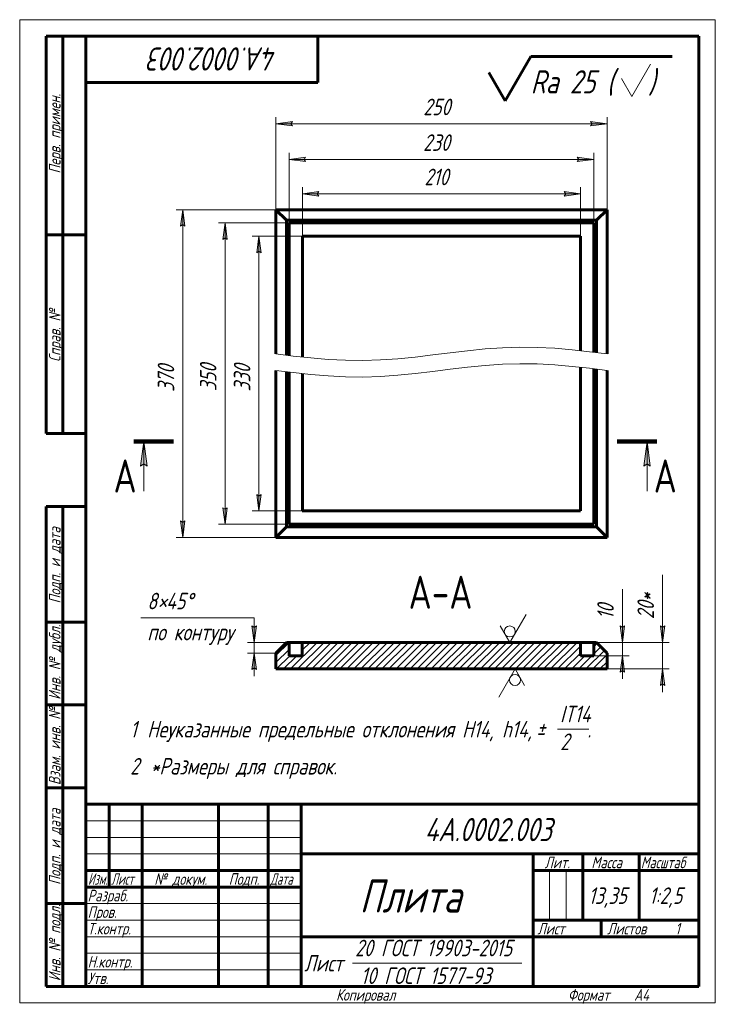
# Model space of a CAD drawing. Header units: millimetres. Extents: x 0 to 210, y 0 to 297.
import ezdxf

# ---------------------------------------------------------------- set-up
doc = ezdxf.new("R2010")
doc.units = ezdxf.units.MM
for name, pattern in [('K5LT_BASIC', [0]), ('K5LT_REINFORCED', [0]), ('K5LT_THIN', [0]), ('K5LT_THIN_INCLUDED_TO_HATCHING', [0])]:
    doc.linetypes.add(name, pattern=pattern)
doc.layers.add('Системный слой', color=7, linetype='Continuous')
doc.layers.add('Системный слой (1)', color=7, linetype='Continuous', true_color=0x6c6c6c)
doc.styles.add('KDIMTEXTSTYLE', font='GOST_AU.SHX', dxfattribs={"width": 0.96, "oblique": 15, "height": 5})
doc.styles.add('KTEXTSTYLE', font='GOST_AU.SHX', dxfattribs={"width": 0.96, "height": 5})
doc.dimstyles.new('KDIMSTYLE (0.40)', dxfattribs={"dimtxt": 5, "dimasz": 1, "dimexe": 2, "dimexo": 0, "dimgap": 1, "dimtad": 1, "dimlfac": 2.5, "dimtxsty": 'KDIMTEXTSTYLE', "dimsah": 1, "dimcen": 0, "dimdle": 1, "dimadec": 0, "dimazin": 0, "dimtfac": 0.667, "dimtmove": 0, "dimatfit": 3, "dimfxl": 1, "dimtvp": 1, "dimtolj": 1, "dimtzin": 0, "dimarcsym": 0})

# ---------------------------------------------------------------- blocks, each defined once
blk = doc.blocks.new('U0')
at = {"layer": 'Системный слой (1)', "color": 150, "linetype": 'K5LT_BASIC', "lineweight": 60, "true_color": 0x0080ff}
for p, q in [((174.13, 196.46), (174.13, 236.4)), ((174.13, 143.8), (174.13, 191.46))]:
    blk.add_line(p, q, dxfattribs=at)
blk = doc.blocks.new('U1')
at = {"layer": 'Системный слой (1)', "color": 150, "linetype": 'K5LT_BASIC', "lineweight": 60, "true_color": 0x0080ff}
for p, q in [((177.33, 239.6), (177.33, 196.06)), ((177.33, 191.06), (177.33, 140.6))]:
    blk.add_line(p, q, dxfattribs=at)
blk = doc.blocks.new('U2')
at = {"layer": 'Системный слой (1)', "color": 150, "linetype": 'K5LT_BASIC', "lineweight": 60, "true_color": 0x0080ff}
for p, q in [((169.33, 197.01), (169.33, 231.6)), ((169.33, 148.6), (169.33, 192.01))]:
    blk.add_line(p, q, dxfattribs=at)
blk = doc.blocks.new('U3')
at = {"layer": 'Системный слой (1)', "color": 150, "linetype": 'K5LT_BASIC', "lineweight": 60, "true_color": 0x0080ff}
for p, q in [((77.33, 196.06), (77.33, 239.6)), ((77.33, 140.6), (77.33, 191.06))]:
    blk.add_line(p, q, dxfattribs=at)
blk = doc.blocks.new('U4')
at = {"layer": 'Системный слой (1)', "color": 150, "linetype": 'K5LT_BASIC', "lineweight": 60, "true_color": 0x0080ff}
for p, q in [((173.33, 196.56), (173.33, 235.6)), ((173.33, 144.6), (173.33, 191.56))]:
    blk.add_line(p, q, dxfattribs=at)
blk = doc.blocks.new('U5')
at = {"layer": 'Системный слой (1)', "color": 150, "linetype": 'K5LT_BASIC', "lineweight": 60, "true_color": 0x0080ff}
for p, q in [((81.33, 235.6), (81.33, 195.57)), ((81.33, 190.57), (81.33, 144.6))]:
    blk.add_line(p, q, dxfattribs=at)
blk = doc.blocks.new('U6')
at = {"layer": 'Системный слой (1)', "color": 150, "linetype": 'K5LT_BASIC', "lineweight": 60, "true_color": 0x0080ff}
for p, q in [((80.53, 236.4), (80.53, 195.67)), ((80.53, 190.67), (80.53, 143.8))]:
    blk.add_line(p, q, dxfattribs=at)
blk = doc.blocks.new('U7')
at = {"layer": 'Системный слой (1)', "color": 150, "linetype": 'K5LT_BASIC', "lineweight": 60, "true_color": 0x0080ff}
for p, q in [((85.33, 231.6), (85.33, 195.11)), ((85.33, 190.11), (85.33, 148.6))]:
    blk.add_line(p, q, dxfattribs=at)
blk = doc.blocks.new('D0')
at = {"layer": 'Системный слой (1)'}
for points in [[(62.65, 230.6), (61.99, 235.6), (61.33, 230.6), (61.99, 231.1)], [(61.99, 144.6), (62.65, 149.6), (61.99, 149.1), (61.33, 149.6)]]:
    blk.add_hatch(color=7, dxfattribs=at).paths.add_polyline_path(points)
at = {"layer": 'Системный слой (1)', "color": 7, "linetype": 'K5LT_THIN', "lineweight": 18}
for p, q in [((81.33, 235.6), (59.99, 235.6)), ((61.33, 230.6), (61.99, 235.6)), ((61.99, 235.6), (62.65, 230.6)), ((61.99, 231.1), (61.33, 230.6)), ((62.65, 230.6), (61.99, 231.1)), ((61.99, 144.6), (61.33, 149.6)), ((61.33, 149.6), (61.99, 149.1)), ((61.99, 149.1), (62.65, 149.6)), ((62.65, 149.6), (61.99, 144.6)), ((81.33, 144.6), (59.99, 144.6))]:
    blk.add_line(p, q, dxfattribs=at)
blk.add_wipeout([(60.99, 184.76), (53.61, 184.76), (53.61, 195.01), (60.99, 195.01)]).dxf.layer = 'Системный слой (1)'
blk.add_line((61.99, 235.6), (61.99, 144.6), dxfattribs=at)
at = {"layer": 'Системный слой (1)', "color": 7, "insert": (54.41, 184.76), "char_height": 5, "attachment_point": 1, "rotation": 90, "style": 'KTEXTSTYLE'}
blk.add_mtext('\\H5.0;\\W1.000;\\Q15;\\Q15;\\W0.965;350', dxfattribs=at)
blk = doc.blocks.new('KDIMARROW_01')
at = {"layer": 'Системный слой'}
blk.add_hatch(color=0, dxfattribs=at).paths.add_polyline_path([(-5, -0.66), (0, 0), (-5, 0.66), (-4.5, 0)])
at = {"layer": 'Системный слой', "color": 0, "linetype": 'K5LT_THIN', "lineweight": 18}
for p, q in [((-4.5, 0), (-5, 0.66)), ((-5, 0.66), (0, 0)), ((0, 0), (-5, -0.66)), ((-5, -0.66), (-4.5, 0)), ((0, 0), (-1, 0))]:
    blk.add_line(p, q, dxfattribs=at)
blk = doc.blocks.new('D1')
at = {"layer": 'Системный слой (1)'}
for points in [[(72.89, 226.6), (72.23, 231.6), (71.58, 226.6), (72.23, 227.1)], [(72.23, 148.6), (72.89, 153.6), (72.23, 153.1), (71.58, 153.6)]]:
    blk.add_hatch(color=7, dxfattribs=at).paths.add_polyline_path(points)
at = {"layer": 'Системный слой (1)', "color": 7, "linetype": 'K5LT_THIN', "lineweight": 18}
for p, q in [((85.33, 231.6), (70.23, 231.6)), ((71.58, 226.6), (72.23, 231.6)), ((72.23, 231.6), (72.89, 226.6)), ((72.23, 227.1), (71.58, 226.6)), ((72.89, 226.6), (72.23, 227.1)), ((72.23, 148.6), (71.58, 153.6)), ((71.58, 153.6), (72.23, 153.1)), ((72.23, 153.1), (72.89, 153.6)), ((72.89, 153.6), (72.23, 148.6)), ((85.33, 148.6), (70.23, 148.6))]:
    blk.add_line(p, q, dxfattribs=at)
blk.add_wipeout([(71.23, 184.69), (63.85, 184.69), (63.85, 195.07), (71.23, 195.07)]).dxf.layer = 'Системный слой (1)'
blk.add_line((72.23, 231.6), (72.23, 148.6), dxfattribs=at)
at = {"layer": 'Системный слой (1)', "color": 7, "insert": (64.65, 184.69), "char_height": 5, "attachment_point": 1, "rotation": 90, "style": 'KTEXTSTYLE'}
blk.add_mtext('\\H5.0;\\W1.000;\\Q15;\\Q15;\\W0.965;330', dxfattribs=at)
blk = doc.blocks.new('D2')
at = {"layer": 'Системный слой (1)'}
for points in [[(49.9, 234.6), (49.25, 239.6), (48.59, 234.6), (49.25, 235.1)], [(49.25, 140.6), (49.9, 145.6), (49.25, 145.1), (48.59, 145.6)]]:
    blk.add_hatch(color=7, dxfattribs=at).paths.add_polyline_path(points)
at = {"layer": 'Системный слой (1)', "color": 7, "linetype": 'K5LT_THIN', "lineweight": 18}
for p, q in [((77.33, 239.6), (47.25, 239.6)), ((48.59, 234.6), (49.25, 239.6)), ((49.25, 239.6), (49.9, 234.6)), ((49.25, 235.1), (48.59, 234.6)), ((49.9, 234.6), (49.25, 235.1)), ((49.25, 140.6), (48.59, 145.6)), ((48.59, 145.6), (49.25, 145.1)), ((49.25, 145.1), (49.9, 145.6)), ((49.9, 145.6), (49.25, 140.6)), ((77.33, 140.6), (47.25, 140.6))]:
    blk.add_line(p, q, dxfattribs=at)
blk.add_wipeout([(48.25, 184.56), (40.86, 184.56), (40.86, 195.2), (48.25, 195.2)]).dxf.layer = 'Системный слой (1)'
blk.add_line((49.25, 140.6), (49.25, 239.6), dxfattribs=at)
at = {"layer": 'Системный слой (1)', "color": 7, "insert": (41.66, 184.56), "char_height": 5, "attachment_point": 1, "rotation": 90, "style": 'KTEXTSTYLE'}
blk.add_mtext('\\H5.0;\\W1.000;\\Q15;\\Q15;\\W0.965;370', dxfattribs=at)
blk = doc.blocks.new('D3')
at = {"layer": 'Системный слой (1)'}
for points in [[(90.33, 243.74), (89.83, 244.4), (90.33, 245.06), (85.33, 244.4)], [(164.33, 243.74), (169.33, 244.4), (164.33, 245.06), (164.83, 244.4)]]:
    blk.add_hatch(color=7, dxfattribs=at).paths.add_polyline_path(points)
at = {"layer": 'Системный слой (1)', "color": 7, "linetype": 'K5LT_THIN', "lineweight": 18}
for p, q in [((85.33, 231.6), (85.33, 246.4)), ((85.33, 244.4), (90.33, 245.06)), ((90.33, 243.74), (85.33, 244.4)), ((90.33, 245.06), (89.83, 244.4)), ((89.83, 244.4), (90.33, 243.74)), ((164.83, 244.4), (164.33, 245.06)), ((164.33, 245.06), (169.33, 244.4)), ((169.33, 244.4), (164.33, 243.74)), ((164.33, 243.74), (164.83, 244.4)), ((169.33, 231.6), (169.33, 246.4))]:
    blk.add_line(p, q, dxfattribs=at)
blk.add_wipeout([(122.18, 245.4), (122.18, 252.78), (132.06, 252.78), (132.06, 245.4)]).dxf.layer = 'Системный слой (1)'
blk.add_line((85.33, 244.4), (169.33, 244.4), dxfattribs=at)
at = {"layer": 'Системный слой (1)', "color": 7, "insert": (122.18, 251.99), "char_height": 5, "attachment_point": 1, "style": 'KTEXTSTYLE'}
blk.add_mtext('\\H5.0;\\W1.000;\\Q15;\\Q15;\\W0.965;210', dxfattribs=at)
blk = doc.blocks.new('D4')
at = {"layer": 'Системный слой (1)'}
for points in [[(85.83, 254.79), (86.33, 255.44), (81.33, 254.79), (86.33, 254.13)], [(168.33, 254.13), (173.33, 254.79), (168.33, 255.44), (168.83, 254.79)]]:
    blk.add_hatch(color=7, dxfattribs=at).paths.add_polyline_path(points)
at = {"layer": 'Системный слой (1)', "color": 7, "linetype": 'K5LT_THIN', "lineweight": 18}
for p, q in [((81.33, 235.6), (81.33, 256.79)), ((173.33, 235.6), (173.33, 256.79)), ((81.33, 254.79), (86.33, 255.44)), ((86.33, 254.13), (81.33, 254.79)), ((86.33, 255.44), (85.83, 254.79)), ((85.83, 254.79), (86.33, 254.13)), ((168.83, 254.79), (168.33, 255.44)), ((168.33, 255.44), (173.33, 254.79)), ((173.33, 254.79), (168.33, 254.13)), ((168.33, 254.13), (168.83, 254.79))]:
    blk.add_line(p, q, dxfattribs=at)
blk.add_wipeout([(121.79, 255.79), (121.79, 263.17), (132.42, 263.17), (132.42, 255.79)]).dxf.layer = 'Системный слой (1)'
blk.add_line((81.33, 254.79), (173.33, 254.79), dxfattribs=at)
at = {"layer": 'Системный слой (1)', "color": 7, "insert": (121.79, 262.37), "char_height": 5, "attachment_point": 1, "style": 'KTEXTSTYLE'}
blk.add_mtext('\\H5.0;\\W1.000;\\Q15;\\Q15;\\W0.965;230', dxfattribs=at)
blk = doc.blocks.new('D5')
at = {"layer": 'Системный слой (1)'}
for points in [[(81.83, 265.55), (82.33, 266.21), (77.33, 265.55), (82.33, 264.89)], [(177.33, 265.55), (172.33, 266.21), (172.83, 265.55), (172.33, 264.89)]]:
    blk.add_hatch(color=7, dxfattribs=at).paths.add_polyline_path(points)
at = {"layer": 'Системный слой (1)', "color": 7, "linetype": 'K5LT_THIN', "lineweight": 18}
for p, q in [((77.33, 239.6), (77.33, 267.55)), ((77.33, 265.55), (82.33, 266.21)), ((82.33, 264.89), (77.33, 265.55)), ((82.33, 266.21), (81.83, 265.55)), ((81.83, 265.55), (82.33, 264.89)), ((172.83, 265.55), (172.33, 266.21)), ((172.33, 266.21), (177.33, 265.55)), ((177.33, 265.55), (172.33, 264.89)), ((172.33, 264.89), (172.83, 265.55)), ((177.33, 239.6), (177.33, 267.55))]:
    blk.add_line(p, q, dxfattribs=at)
blk.add_wipeout([(121.85, 266.55), (121.85, 273.93), (132.36, 273.93), (132.36, 266.55)]).dxf.layer = 'Системный слой (1)'
blk.add_line((77.33, 265.55), (177.33, 265.55), dxfattribs=at)
at = {"layer": 'Системный слой (1)', "color": 7, "insert": (121.85, 273.14), "char_height": 5, "attachment_point": 1, "style": 'KTEXTSTYLE'}
blk.add_mtext('\\H5.0;\\W1.000;\\Q15;\\Q15;\\W0.965;250', dxfattribs=at)
blk = doc.blocks.new('U8')
at = {"layer": 'Системный слой (1)'}
for points in [[(38.45, 162.12), (37.47, 169.62), (36.48, 162.12), (37.47, 162.87)], [(190.37, 162.12), (189.39, 169.62), (188.4, 162.12), (189.39, 162.87)]]:
    blk.add_hatch(color=7, dxfattribs=at).paths.add_polyline_path(points)
at = {"layer": 'Системный слой (1)', "color": 134, "linetype": 'K5LT_REINFORCED', "lineweight": 100, "true_color": 0x009696}
for p, q in [((46.47, 169.62), (34.47, 169.62)), ((192.39, 169.62), (180.39, 169.62))]:
    blk.add_line(p, q, dxfattribs=at)
at = {"layer": 'Системный слой (1)', "color": 7, "linetype": 'K5LT_THIN', "lineweight": 18}
for p, q in [((36.48, 162.12), (37.47, 169.62)), ((37.47, 169.62), (38.45, 162.12)), ((37.47, 154.62), (37.47, 169.62)), ((188.4, 162.12), (189.39, 169.62)), ((189.39, 169.62), (190.37, 162.12)), ((189.39, 154.62), (189.39, 169.62)), ((37.47, 162.87), (36.48, 162.12)), ((38.45, 162.12), (37.47, 162.87)), ((189.39, 162.87), (188.4, 162.12)), ((190.37, 162.12), (189.39, 162.87))]:
    blk.add_line(p, q, dxfattribs=at)
at = {"layer": 'Системный слой (1)', "color": 7, "char_height": 10, "attachment_point": 1, "style": 'KTEXTSTYLE'}
for insert in [(28.32, 164.17), (191.39, 164.17)]:
    blk.add_mtext('\\H5.0;\\W1.000;\\Q15;\\Q0;\\W0.965;\\H10.00;{\\c16711680;А}', dxfattribs=dict(at, insert=insert))
blk = doc.blocks.new('U9')
at = {"layer": 'Системный слой (1)', "color": 7, "linetype": 'K5LT_THIN_INCLUDED_TO_HATCHING', "lineweight": 18}
for p, q in [((77.33, 191.06), (82.59, 190.41)), ((82.59, 190.41), (87.85, 189.84)), ((119.43, 190.11), (124.69, 190.73)), ((124.69, 190.73), (129.96, 191.39)), ((129.96, 191.39), (135.22, 192.02)), ((135.22, 192.02), (140.48, 192.54)), ((140.48, 192.54), (145.75, 192.9)), ((145.75, 192.9), (151.01, 193.06)), ((151.01, 193.06), (156.27, 193)), ((156.27, 193), (161.54, 192.74)), ((161.54, 192.74), (166.8, 192.29)), ((166.8, 192.29), (172.06, 191.71)), ((172.06, 191.71), (177.33, 191.06)), ((87.85, 189.84), (93.12, 189.39)), ((93.12, 189.39), (98.38, 189.13)), ((98.38, 189.13), (103.64, 189.07)), ((103.64, 189.07), (108.9, 189.23)), ((108.9, 189.23), (114.17, 189.59)), ((114.17, 189.59), (119.43, 190.11))]:
    blk.add_line(p, q, dxfattribs=at)
blk = doc.blocks.new('U10')
at = {"layer": 'Системный слой (1)', "color": 7, "linetype": 'K5LT_THIN_INCLUDED_TO_HATCHING', "lineweight": 18}
for p, q in [((129.96, 196.39), (124.69, 195.73)), ((135.22, 197.02), (129.96, 196.39)), ((140.48, 197.54), (135.22, 197.02)), ((145.75, 197.9), (140.48, 197.54)), ((151.01, 198.06), (145.75, 197.9)), ((156.27, 198), (151.01, 198.06)), ((161.54, 197.74), (156.27, 198)), ((166.8, 197.29), (161.54, 197.74)), ((172.06, 196.71), (166.8, 197.29)), ((177.33, 196.06), (172.06, 196.71)), ((82.59, 195.41), (77.33, 196.06)), ((87.85, 194.84), (82.59, 195.41)), ((93.12, 194.39), (87.85, 194.84)), ((98.38, 194.13), (93.12, 194.39)), ((103.64, 194.07), (98.38, 194.13)), ((108.9, 194.23), (103.64, 194.07)), ((114.17, 194.59), (108.9, 194.23)), ((119.43, 195.11), (114.17, 194.59)), ((124.69, 195.73), (119.43, 195.11))]:
    blk.add_line(p, q, dxfattribs=at)
blk = doc.blocks.new('U11')
at = {"layer": 'Системный слой (1)', "color": 150, "linetype": 'K5LT_BASIC', "lineweight": 60, "true_color": 0x0080ff}
for p, q in [((85.33, 108.88), (81.33, 108.88)), ((173.33, 108.88), (169.33, 108.88))]:
    blk.add_line(p, q, dxfattribs=at)
blk = doc.blocks.new('D6')
at = {"layer": 'Системный слой (1)'}
for points in [[(181.96, 108.88), (182.62, 113.88), (181.96, 113.38), (181.3, 113.88)], [(182.62, 99.88), (181.96, 104.88), (181.3, 99.88), (181.96, 100.38)]]:
    blk.add_hatch(color=7, dxfattribs=at).paths.add_polyline_path(points)
at = {"layer": 'Системный слой (1)', "color": 7, "linetype": 'K5LT_THIN', "lineweight": 18}
for p, q in [((181.96, 113.38), (181.3, 113.88)), ((181.3, 113.88), (181.96, 108.88)), ((181.96, 108.88), (182.62, 113.88)), ((182.62, 113.88), (181.96, 113.38)), ((181.96, 108.88), (181.96, 113.88)), ((169.33, 108.88), (183.96, 108.88)), ((181.96, 108.88), (181.96, 104.88)), ((173.33, 104.88), (183.96, 104.88)), ((181.96, 104.88), (181.3, 99.88)), ((182.62, 99.88), (181.96, 104.88)), ((181.96, 104.88), (181.96, 97.88)), ((181.3, 99.88), (181.96, 100.38)), ((181.96, 100.38), (182.62, 99.88))]:
    blk.add_line(p, q, dxfattribs=at)
blk.add_wipeout([(180.96, 115.88), (173.58, 115.88), (173.58, 122.71), (180.96, 122.71)]).dxf.layer = 'Системный слой (1)'
for p, q in [((181.96, 113.88), (181.96, 124.99)), ((181.96, 108.88), (181.96, 115.88))]:
    blk.add_line(p, q, dxfattribs=at)
at = {"layer": 'Системный слой (1)', "color": 7, "insert": (174.37, 115.88), "char_height": 5, "attachment_point": 1, "rotation": 90, "style": 'KTEXTSTYLE'}
blk.add_mtext('\\H5.0;\\W1.000;\\Q15;\\Q15;\\W0.965;10', dxfattribs=at)
blk = doc.blocks.new('D7')
at = {"layer": 'Системный слой (1)'}
for points in [[(70.79, 108.88), (71.45, 113.88), (70.79, 113.38), (70.13, 113.88)], [(71.45, 100.68), (70.79, 105.68), (70.13, 100.68), (70.79, 101.18)]]:
    blk.add_hatch(color=7, dxfattribs=at).paths.add_polyline_path(points)
at = {"layer": 'Системный слой (1)', "color": 7, "linetype": 'K5LT_THIN', "lineweight": 18}
for p, q in [((70.79, 108.88), (70.79, 116.31)), ((70.79, 113.38), (70.13, 113.88)), ((70.13, 113.88), (70.79, 108.88)), ((70.79, 108.88), (70.79, 115.88)), ((70.79, 108.88), (71.45, 113.88)), ((71.45, 113.88), (70.79, 113.38)), ((70.79, 108.88), (70.79, 105.68)), ((77.33, 105.68), (68.79, 105.68)), ((70.79, 105.68), (70.13, 100.68)), ((71.45, 100.68), (70.79, 105.68)), ((70.79, 105.68), (70.79, 98.68)), ((70.13, 100.68), (70.79, 101.18)), ((70.79, 101.18), (71.45, 100.68))]:
    blk.add_line(p, q, dxfattribs=at)
blk.add_wipeout([(38.52, 107.92), (38.52, 124.69), (67.58, 124.69), (67.58, 107.92)]).dxf.layer = 'Системный слой (1)'
for p, q in [((70.79, 116.31), (36.52, 116.31)), ((81.33, 108.88), (68.79, 108.88))]:
    blk.add_line(p, q, dxfattribs=at)
at = {"layer": 'Системный слой (1)', "color": 7, "char_height": 5, "attachment_point": 1, "style": 'KTEXTSTYLE'}
for s, insert in [('\\H5.0;\\W1.000;\\Q15;\\Q15;\\W0.965;8', (38.52, 123.89)), ('\\H5.0;\\W1.000;\\Q15;\\Q15;\\W0.965;×', (41.7, 123.89)), ('\\H5.0;\\W1.000;\\Q15;\\Q15;\\W0.965;45', (44.21, 123.89)), ('\\H5.0;\\W1.000;\\Q15;\\Q15;\\W0.965;°', (50.03, 123.89)), ('\\H5.0;\\W1.000;\\Q15;\\Q15;\\W0.965;по контуру', (38.52, 114.51))]:
    blk.add_mtext(s, dxfattribs=dict(at, insert=insert))
blk = doc.blocks.new('D8')
at = {"layer": 'Системный слой (1)'}
for points in [[(194.08, 108.88), (194.74, 113.88), (194.08, 113.38), (193.43, 113.88)], [(194.74, 95.88), (194.08, 100.88), (193.43, 95.88), (194.08, 96.38)]]:
    blk.add_hatch(color=7, dxfattribs=at).paths.add_polyline_path(points)
at = {"layer": 'Системный слой (1)', "color": 7, "linetype": 'K5LT_THIN', "lineweight": 18}
for p, q in [((194.08, 113.38), (193.43, 113.88)), ((193.43, 113.88), (194.08, 108.88)), ((194.08, 108.88), (194.74, 113.88)), ((194.74, 113.88), (194.08, 113.38)), ((194.08, 108.88), (194.08, 113.88)), ((169.33, 108.88), (196.08, 108.88)), ((194.08, 108.88), (194.08, 100.88)), ((177.33, 100.88), (196.08, 100.88)), ((194.08, 100.88), (193.43, 95.88)), ((194.74, 95.88), (194.08, 100.88)), ((194.08, 100.88), (194.08, 93.88)), ((193.43, 95.88), (194.08, 96.38)), ((194.08, 96.38), (194.74, 95.88))]:
    blk.add_line(p, q, dxfattribs=at)
blk.add_wipeout([(193.08, 115.92), (185.7, 115.92), (185.7, 126.81), (193.08, 126.81)]).dxf.layer = 'Системный слой (1)'
for p, q in [((194.08, 113.92), (194.08, 129.27)), ((194.08, 108.88), (194.08, 115.88))]:
    blk.add_line(p, q, dxfattribs=at)
at = {"layer": 'Системный слой (1)', "color": 7, "insert": (186.5, 115.92), "char_height": 5, "attachment_point": 1, "rotation": 90, "style": 'KTEXTSTYLE'}
blk.add_mtext('\\H5.0;\\W1.000;\\Q15;\\Q15;\\W0.965;20*', dxfattribs=at)
blk = doc.blocks.new('U12')
at = {"layer": 'Системный слой (1)', "color": 7, "linetype": 'K5LT_THIN', "lineweight": 18}
for p, q in [((147.96, 108.88), (152.87, 117.38)), ((145.07, 113.88), (147.96, 108.88))]:
    blk.add_line(p, q, dxfattribs=at)
blk.add_arc((147.96, 112.21), 1.67, 0, 360, dxfattribs=at)
blk = doc.blocks.new('U13')
at = {"layer": 'Системный слой (1)', "color": 7, "linetype": 'K5LT_THIN', "lineweight": 18}
for p, q in [((149.55, 100.88), (144.64, 92.38)), ((152.44, 95.88), (149.55, 100.88))]:
    blk.add_line(p, q, dxfattribs=at)
blk.add_arc((149.55, 97.55), 1.67, 0, 360, dxfattribs=at)
blk = doc.blocks.new('U14')
at = {"color": 7, "linetype": 'K5LT_THIN', "lineweight": 18}
for p, q in [((0, 0), (0, 297)), ((0, 297), (210, 297)), ((210, 297), (210, 0)), ((20, 55), (85, 55)), ((20, 50), (85, 50)), ((20, 45), (85, 45)), ((159.96, 25), (159.96, 40)), ((164.98, 25), (164.98, 40)), ((20, 30), (85, 30)), ((20, 25), (85, 25)), ((20, 20), (85, 20)), ((20, 15), (85, 15)), ((100.5, 12), (151.56, 12)), ((20, 10), (85, 10)), ((210, 0), (0, 0))]:
    blk.add_line(p, q, dxfattribs=at)
at = {"color": 150, "linetype": 'K5LT_BASIC', "lineweight": 60, "true_color": 0x0080ff}
for p, q in [((8, 172), (8, 292)), ((20, 292), (8, 292)), ((13, 172), (13, 292)), ((20, 5), (20, 292)), ((20, 292), (205, 292)), ((90, 292), (90, 278)), ((205, 292), (205, 5)), ((90, 278), (20, 278)), ((20, 232), (8, 232)), ((20, 172), (8, 172)), ((8, 5), (8, 150)), ((20, 150), (8, 150)), ((13, 5), (13, 150)), ((20, 115), (8, 115)), ((20, 90), (8, 90)), ((20, 65), (8, 65)), ((20, 60), (205, 60)), ((20, 5), (20, 60)), ((27, 35), (27, 60)), ((37, 5), (37, 60)), ((60, 5), (60, 60)), ((75, 5), (75, 60)), ((85, 5), (85, 60)), ((85, 45), (205, 45)), ((155, 5), (155, 45)), ((170, 25), (170, 45)), ((187, 25), (187, 45)), ((20, 40), (85, 40)), ((155, 40), (170, 40)), ((170, 40), (205, 40)), ((20, 35), (85, 35)), ((20, 30), (8, 30)), ((155, 25), (205, 25)), ((175.57, 20), (175.57, 25)), ((85, 20), (155, 20)), ((155, 20), (205, 20)), ((20, 5), (8, 5)), ((205, 5), (20, 5))]:
    blk.add_line(p, q, dxfattribs=at)
at = {"color": 7, "attachment_point": 1, "style": 'KTEXTSTYLE'}
for s, insert, char_height, rotation in [('\\H5.0;\\W1.000;\\Q15;\\Q15;\\W0.965;\\H7.00;4А.0002.003', (77.76, 281.64), 7, 180), ('\\H5.0;\\W1.000;\\Q15;\\Q15;\\W0.965;\\H3.50;Перв. примен.', (8.82, 250.52), 3.5, 90), ('\\H5.0;\\W1.000;\\Q15;\\Q15;\\W0.965;\\H3.50;Справ. №', (8.82, 193.63), 3.5, 90), ('\\H5.0;\\W1.000;\\Q15;\\Q15;\\W0.965;\\H3.50;Подп. и дата', (8.82, 120.66), 3.5, 90), ('\\H5.0;\\W1.000;\\Q15;\\Q15;\\W0.965;\\H3.50;Инв. № дубл.', (8.82, 91.57), 3.5, 90), ('\\H5.0;\\W1.000;\\Q15;\\Q15;\\W0.965;\\H3.50;Взам. инв. №', (8.82, 65.8), 3.5, 90), ('\\H5.0;\\W1.000;\\Q15;\\Q15;\\W0.965;\\H3.50;Подп. и дата', (8.82, 35.66), 3.5, 90), ('\\H5.0;\\W1.000;\\Q15;\\Q15;\\W0.965;\\H3.50;Инв. № подл.', (8.82, 6.57), 3.5, 90)]:
    blk.add_mtext(s, dxfattribs=dict(at, insert=insert, char_height=char_height, rotation=rotation))
for s, insert, char_height in [('\\H5.0;\\W1.000;\\Q15;\\Q15;\\W0.965;\\H7.00;4А.0002.003', (122.24, 55.86), 7), ('\\H5.0;\\W1.000;\\Q15;\\Q15;\\W0.965;\\H3.50;Лит.', (158.47, 44.18), 3.5), ('\\H5.0;\\W1.000;\\Q15;\\Q15;\\W0.965;\\H3.50;Масса', (172.58, 44.18), 3.5), ('\\H5.0;\\W1.000;\\Q15;\\Q15;\\W0.930;\\H3.50;Масштаб', (187.52, 44.18), 3.5), ('\\H5.0;\\W1.000;\\Q15;\\Q15;\\W0.784;\\H3.50;Изм.', (20.62, 39.18), 3.5), ('\\H5.0;\\W1.000;\\Q15;\\Q15;\\W0.799;\\H3.50;Лист', (27.61, 39.18), 3.5), ('\\H5.0;\\W1.000;\\Q15;\\Q15;\\W0.965;\\H3.50;№ докум.', (40.63, 39.18), 3.5), ('\\H5.0;\\W1.000;\\Q15;\\Q15;\\W0.965;\\H3.50;Подп.', (63.1, 39.18), 3.5), ('\\H5.0;\\W1.000;\\Q15;\\Q15;\\W0.799;\\H3.50;Дата', (75.61, 39.18), 3.5), ('\\H5.0;\\W1.000;\\Q15;\\Q15;\\W0.965;\\H10.00;Плита', (102.57, 37.29), 10), ('\\H5.0;\\W1.000;\\Q15;\\Q15;\\W0.965;\\H3.50;Разраб.', (20.5, 34.18), 3.5), ('\\H5.0;\\W1.000;\\Q15;\\Q15;\\W0.965;13,35', (171.7, 34.9), 5), ('\\H5.0;\\W1.000;\\Q15;\\Q15;\\W0.965;{\\c16711680;1:2,5}', (190, 34.9), 5), ('\\H5.0;\\W1.000;\\Q15;\\Q15;\\W0.965;\\H3.50;Пров.', (20.5, 29.18), 3.5), ('\\H5.0;\\W1.000;\\Q15;\\Q15;\\W0.965;\\H3.50;Т.контр.', (20.5, 24.18), 3.5), ('\\H5.0;\\W1.000;\\Q15;\\Q15;\\W0.965;\\H3.50;Лист', (156.32, 24.18), 3.5), ('\\H5.0;\\W1.000;\\Q15;\\Q15;\\W0.965;\\H3.50;Листов', (177.36, 24.18), 3.5), ('\\H5.0;\\W1.000;\\Q15;\\Q15;\\W0.965;\\H3.50;1', (197.91, 24.18), 3.5), ('\\H5.0;\\W1.000;\\Q15;\\Q15;\\W0.965;20 ГОСТ 19903-2015', (101.26, 19.09), 5), ('\\H5.0;\\W1.000;\\Q15;\\Q15;\\W0.965;\\H3.50;Н.контр.', (20.5, 14.18), 3.5), ('\\H5.0;\\W1.000;\\Q15;\\Q15;\\W0.965;Лист', (85.86, 14.5), 5), ('\\H5.0;\\W1.000;\\Q15;\\Q15;\\W0.965;\\H3.50;Утв.', (20.5, 9.18), 3.5), ('\\H5.0;\\W1.000;\\Q15;\\Q15;\\W0.965;10 ГОСТ 1577-93', (102.97, 10.71), 5), ('\\H5.0;\\W1.000;\\Q15;\\Q15;\\W0.965;\\H3.50;Копировал', (95.5, 4.18), 3.5), ('\\H5.0;\\W1.000;\\Q15;\\Q15;\\W0.965;\\H3.50;Формат', (165.5, 4.18), 3.5), ('\\H5.0;\\W1.000;\\Q15;\\Q15;\\W0.965;\\H3.50;A4', (185.5, 4.18), 3.5)]:
    blk.add_mtext(s, dxfattribs=dict(at, insert=insert, char_height=char_height))
blk = doc.blocks.new('U15')
at = {"color": 7, "linetype": 'K5LT_THIN', "lineweight": 18}
blk.add_line((162.39, 82.68), (171.78, 82.68), dxfattribs=at)
at = {"color": 7, "char_height": 5, "attachment_point": 1, "style": 'KTEXTSTYLE'}
for s, insert in [('\\H5.0;\\W1.000;\\Q15;\\Q15;\\W0.965;IT14', (163.15, 89.77)), ('\\H5.0;\\W1.000;\\Q15;\\Q15;\\W0.965;1', (33.36, 85.18)), ('\\H5.0;\\W1.000;\\Q15;\\Q15;\\W0.965;Неуказанные предельные отклонения H14, h14, ', (38.48, 85.18)), ('\\H5.0;\\W1.000;\\Q15;\\Q15;\\W0.965;±', (155.95, 85.18)), ('\\H5.0;\\W1.000;\\Q15;\\Q15;\\W0.965; ', (158.86, 85.18)), ('\\H5.0;\\W1.000;\\Q15;\\Q15;\\W0.965;2', (163.21, 81.39)), ('\\H5.0;\\W1.000;\\Q15;\\Q15;\\W0.965;.', (171.37, 85.18)), ('\\H5.0;\\W1.000;\\Q15;\\Q15;\\W0.965;*Размеры для справок.', (39.53, 74)), ('\\H5.0;\\W1.000;\\Q15;\\Q15;\\W0.965;2', (33.36, 74))]:
    blk.add_mtext(s, dxfattribs=dict(at, insert=insert))
blk = doc.blocks.new('U16')
at = {"color": 150, "linetype": 'K5LT_BASIC', "lineweight": 60, "true_color": 0x0080ff}
for p, q in [((146.55, 272.51), (154.28, 285.91)), ((154.28, 285.91), (197, 285.91)), ((141.64, 281.01), (146.55, 272.51))]:
    blk.add_line(p, q, dxfattribs=at)
at = {"color": 7, "linetype": 'K5LT_THIN', "lineweight": 18}
for p, q in [((184.77, 273.77), (190.45, 283.57)), ((181.67, 279.21), (184.77, 273.77))]:
    blk.add_line(p, q, dxfattribs=at)
at = {"color": 7, "char_height": 7, "attachment_point": 1, "style": 'KTEXTSTYLE'}
for s, insert in [('\\H5.0;\\W1.000;\\Q15;\\Q15;\\W0.965;\\H7.00;Ra 25 (', (154.28, 281.73)), ('\\H5.0;\\W1.000;\\Q15;\\Q15;\\W0.965;\\H7.00;)', (189.75, 281.73))]:
    blk.add_mtext(s, dxfattribs=dict(at, insert=insert))

msp = doc.modelspace()

# ---------------------------------------------------------------- linework, layer by layer
at = {"layer": 'Системный слой (1)', "color": 150, "linetype": 'K5LT_BASIC', "lineweight": 60, "true_color": 0x0080ff}
for p, q in [((77.3259, 239.5973), (177.3259, 239.5973)), ((77.3259, 239.5973), (80.5259, 236.3973)), ((177.3259, 239.5973), (174.1259, 236.3973)), ((174.1259, 236.3973), (80.5259, 236.3973)), ((173.3259, 235.5973), (81.3259, 235.5973)), ((169.3259, 231.5973), (85.3259, 231.5973)), ((85.3259, 148.5997), (169.3259, 148.5997)), ((80.5259, 143.7997), (77.3259, 140.5997)), ((80.5259, 143.7997), (174.1259, 143.7997)), ((81.3259, 144.5997), (173.3259, 144.5997)), ((174.1259, 143.7997), (177.3259, 140.5997)), ((177.3259, 140.5997), (77.3259, 140.5997)), ((77.3259, 105.681), (80.5259, 108.881)), ((80.5259, 108.881), (81.3259, 108.881)), ((81.3259, 108.881), (81.3259, 104.881)), ((85.3259, 108.881), (85.3259, 104.881)), ((85.3259, 108.881), (169.3259, 108.881)), ((169.3259, 104.881), (169.3259, 108.881)), ((173.3259, 108.881), (174.1259, 108.881)), ((173.3259, 104.881), (173.3259, 108.881)), ((177.3259, 105.681), (174.1259, 108.881)), ((77.3259, 100.881), (77.3259, 105.681)), ((85.3259, 104.881), (81.3259, 104.881)), ((173.3259, 104.881), (169.3259, 104.881)), ((177.3259, 100.881), (177.3259, 105.681)), ((77.3259, 100.881), (177.3259, 100.881))]:
    msp.add_line(p, q, dxfattribs=at)

# ---------------------------------------------------------------- block references
msp.add_blockref('U15', (0, 0))
at = {"layer": 'Системный слой (1)'}
for name in ['U3', 'U1', 'U6', 'U5', 'U4', 'U0', 'U7', 'U2', 'U12', 'U11', 'U13']:
    msp.add_blockref(name, (0, 0), dxfattribs=at)

# ---------------------------------------------------------------- texts
at = {"layer": 'Системный слой (1)', "color": 7, "insert": (117.404, 129.056), "char_height": 10, "attachment_point": 1, "style": 'KTEXTSTYLE'}
msp.add_mtext('\\H5.0;\\W1.000;\\Q15;\\Q0;\\W0.965;\\H10.00;{\\c16711680;А-А}', dxfattribs=at)

# ---------------------------------------------------------------- next in the draw order: dimensions: what is measured, and where the dimension line sits
at = {"layer": 'Системный слой (1)', "color": 7}
dim = msp.add_linear_dim(base=(61.9932, 235.5973), p1=(81.3259, 144.5997), p2=(81.3259, 235.5973), angle=90, text='\\H5.0;\\W0.965;\\Q15;\\H5.0;\\W0.965;\\Q15;\\Q15;350', dimstyle='KDIMSTYLE (0.40)', override={"dimexo": 0, "dimblk1": 'KDIMARROW_01', "dimblk2": 'KDIMARROW_01', "dimse1": 0, "dimse2": 0, "dimclrt": 7, "dimtolj": 1}, dxfattribs=at)
dim.commit()
dim.dimension.update_dxf_attribs({"geometry": 'D0', "text_midpoint": (61.9932, 190.0985), "dimtype": 160})
dim = msp.add_linear_dim(base=(181.9583, 108.881), p1=(173.3259, 104.881), p2=(169.3259, 108.881), angle=90, dimstyle='KDIMSTYLE (0.40)', override={"dimexo": 0, "dimtoh": 1, "dimpost": '\\H5.0;\\W0.965;\\Q15;<>', "dimblk1": 'KDIMARROW_01', "dimblk2": 'KDIMARROW_01', "dimse1": 0, "dimse2": 0, "dimclrt": 7, "dimtol": 1, "dimtp": 0, "dimtm": 0, "dimtdec": 5, "dimtmove": 1, "dimtolj": 1}, dxfattribs=at)
dim.commit()
dim.dimension.update_dxf_attribs({"geometry": 'D6', "text_midpoint": (181.9583, 119.4369), "dimtype": 160})
dim = msp.add_linear_dim(base=(70.7873, 108.881), p1=(77.3259, 105.681), p2=(81.3259, 108.881), angle=90, dimstyle='KDIMSTYLE (0.40)', override={"dimexo": 0, "dimtoh": 1, "dimpost": '\\H5.0;\\W0.965;\\Q15;<>\\H5.0;\\W0.965;\\Q15;\\Q15;\\Q15;×\\Q15;°\\X\\H5.0;\\W0.965;\\Q15;\\Q15;по контуру', "dimblk1": 'KDIMARROW_01', "dimblk2": 'KDIMARROW_01', "dimse1": 0, "dimse2": 0, "dimclrt": 7, "dimtol": 1, "dimtp": 0, "dimtm": 0, "dimtdec": 5, "dimtmove": 1, "dimtolj": 1}, dxfattribs=at)
dim.commit()
dim.dimension.update_dxf_attribs({"geometry": 'D7', "text_midpoint": (38.5246, 116.305)})

# ---------------------------------------------------------------- next in the draw order: dimensions: what is measured, and where the dimension line sits
dim = msp.add_linear_dim(base=(72.2346, 231.5973), p1=(85.3259, 148.5997), p2=(85.3259, 231.5973), angle=90, text='\\H5.0;\\W0.965;\\Q15;\\H5.0;\\W0.965;\\Q15;\\Q15;330', dimstyle='KDIMSTYLE (0.40)', override={"dimexo": 0, "dimblk1": 'KDIMARROW_01', "dimblk2": 'KDIMARROW_01', "dimse1": 0, "dimse2": 0, "dimclrt": 7, "dimtolj": 1}, dxfattribs=at)
dim.commit()
dim.dimension.update_dxf_attribs({"geometry": 'D1', "text_midpoint": (72.2346, 190.0985), "dimtype": 160})
dim = msp.add_linear_dim(base=(194.0836, 108.881), p1=(177.3259, 100.881), p2=(169.3259, 108.881), angle=90, dimstyle='KDIMSTYLE (0.40)', override={"dimexo": 0, "dimtoh": 1, "dimpost": '\\H5.0;\\W0.965;\\Q15;<>\\H5.0;\\W0.965;\\Q15;\\Q15;*', "dimblk1": 'KDIMARROW_01', "dimblk2": 'KDIMARROW_01', "dimse1": 0, "dimse2": 0, "dimclrt": 7, "dimtol": 1, "dimtp": 0, "dimtm": 0, "dimtdec": 5, "dimtmove": 1, "dimtolj": 1}, dxfattribs=at)
dim.commit()
dim.dimension.update_dxf_attribs({"geometry": 'D8', "text_midpoint": (194.0836, 121.5935), "dimtype": 160})

# ---------------------------------------------------------------- next in the draw order: hatches: boundary and pattern name
at = {"layer": 'Системный слой (1)'}
h = msp.add_hatch(dxfattribs=at)
h.set_pattern_fill('', angle=45, style=0, pattern_type=0)
h.set_pattern_definition([(45, (0, 0), (-1.06066, 1.06066), [])])
h.paths.add_polyline_path([(77.3259, 105.681), (77.3259, 100.881), (177.3259, 100.881), (177.3259, 105.681), (174.1259, 108.881), (173.3259, 108.881), (173.3259, 104.881), (169.3259, 104.881), (169.3259, 108.881), (85.3259, 108.881), (85.3259, 104.881), (81.3259, 104.881), (81.3259, 108.881), (80.5259, 108.881)])

# ---------------------------------------------------------------- next in the draw order: dimensions: what is measured, and where the dimension line sits
at = {"layer": 'Системный слой (1)', "color": 7}
dim = msp.add_linear_dim(base=(85.3259, 244.3992), p1=(169.3259, 231.5973), p2=(85.3259, 231.5973), text='\\H5.0;\\W0.965;\\Q15;\\H5.0;\\W0.965;\\Q15;\\Q15;210', dimstyle='KDIMSTYLE (0.40)', override={"dimexo": 0, "dimblk1": 'KDIMARROW_01', "dimblk2": 'KDIMARROW_01', "dimse1": 0, "dimse2": 0, "dimclrt": 7, "dimtolj": 1}, dxfattribs=at)
dim.commit()
dim.dimension.update_dxf_attribs({"geometry": 'D3', "text_midpoint": (127.3259, 244.3992), "dimtype": 160})
dim = msp.add_linear_dim(base=(49.2462, 140.5997), p1=(77.3259, 239.5973), p2=(77.3259, 140.5997), angle=90, text='\\H5.0;\\W0.965;\\Q15;\\H5.0;\\W0.965;\\Q15;\\Q15;370', dimstyle='KDIMSTYLE (0.40)', override={"dimexo": 0, "dimblk1": 'KDIMARROW_01', "dimblk2": 'KDIMARROW_01', "dimse1": 0, "dimse2": 0, "dimclrt": 7, "dimtolj": 1}, dxfattribs=at)
dim.commit()
dim.dimension.update_dxf_attribs({"geometry": 'D2', "text_midpoint": (49.2462, 190.0985), "dimtype": 160})

# ---------------------------------------------------------------- next in the draw order: block references
at = {"layer": 'Системный слой'}
for name in ['U10', 'U9']:
    msp.add_blockref(name, (0, 0), dxfattribs=at)
at = {"layer": 'Системный слой (1)'}
msp.add_blockref('U8', (0, 0), dxfattribs=at)

# ---------------------------------------------------------------- next in the draw order: dimensions: what is measured, and where the dimension line sits
at = {"layer": 'Системный слой (1)', "color": 7}
dim = msp.add_linear_dim(base=(81.3259, 254.7859), p1=(173.3259, 235.5973), p2=(81.3259, 235.5973), text='\\H5.0;\\W0.965;\\Q15;\\H5.0;\\W0.965;\\Q15;\\Q15;230', dimstyle='KDIMSTYLE (0.40)', override={"dimexo": 0, "dimblk1": 'KDIMARROW_01', "dimblk2": 'KDIMARROW_01', "dimse1": 0, "dimse2": 0, "dimclrt": 7, "dimtolj": 1}, dxfattribs=at)
dim.commit()
dim.dimension.update_dxf_attribs({"geometry": 'D4', "text_midpoint": (127.3259, 254.7859), "dimtype": 160})

# ---------------------------------------------------------------- next in the draw order: dimensions: what is measured, and where the dimension line sits
dim = msp.add_linear_dim(base=(77.3259, 265.5489), p1=(177.3259, 239.5973), p2=(77.3259, 239.5973), text='\\H5.0;\\W0.965;\\Q15;\\H5.0;\\W0.965;\\Q15;\\Q15;250', dimstyle='KDIMSTYLE (0.40)', override={"dimexo": 0, "dimblk1": 'KDIMARROW_01', "dimblk2": 'KDIMARROW_01', "dimse1": 0, "dimse2": 0, "dimclrt": 7, "dimtolj": 1}, dxfattribs=at)
dim.commit()
dim.dimension.update_dxf_attribs({"geometry": 'D5', "text_midpoint": (127.3259, 265.5489), "dimtype": 160})

# ---------------------------------------------------------------- next in the draw order: block references
for name in ['U14', 'U16']:
    msp.add_blockref(name, (0, 0))

doc.saveas('drawing.dxf')
